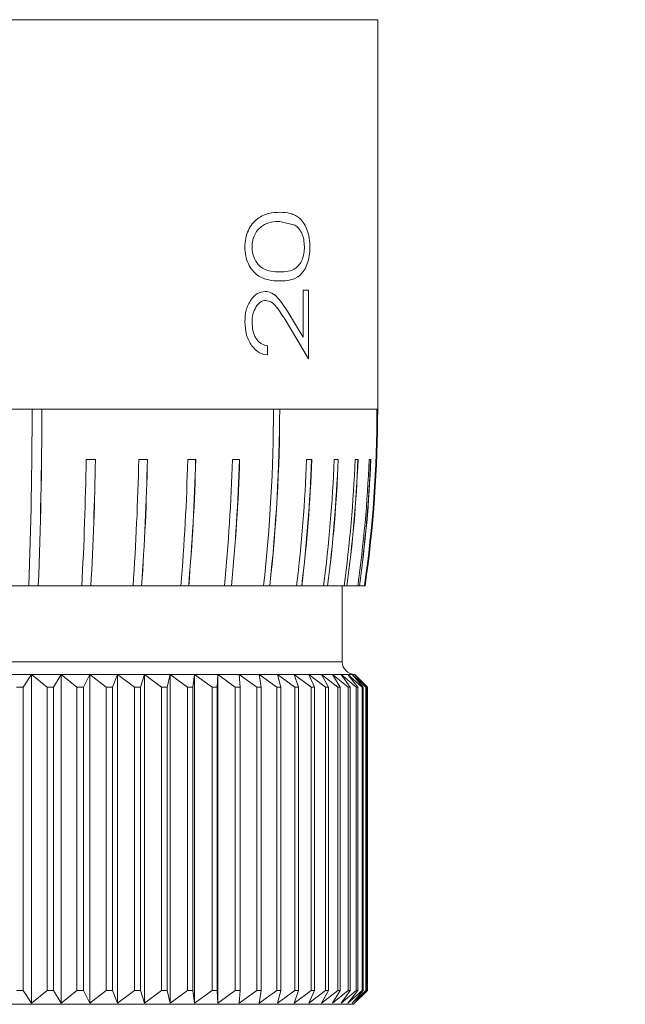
# Model space of a CAD drawing. Header units: millimetres. Extents: x 3 to 556, y 2 to 429.
# Tile 8 of 57: x 113 to 125, y 209 to 228. Entities that reach past the tile are written whole.
import ezdxf

# ---------------------------------------------------------------- set-up
doc = ezdxf.new("R2010")
doc.units = ezdxf.units.MM
doc.header["$LTSCALE"] = 2
doc.styles.add('SLDTEXTSTYLE0', font='TXT', dxfattribs={"width": 0.75})
doc.dimstyles.new('SLDDIMSTYLE1', dxfattribs={"dimtxt": 4.233333, "dimasz": 6.35, "dimexe": 0, "dimexo": 0.0625, "dimgap": 1.058333, "dimtad": 0, "dimtih": 1, "dimtoh": 1, "dimdec": 1, "dimrnd": 1e-09, "dimzin": 12, "dimdsep": 46, "dimtxsty": 'SLDTEXTSTYLE0', "dimsah": 1, "dimcen": 0.09, "dimadec": 0, "dimazin": 3, "dimlim": 1, "dimtp": 5.8, "dimtm": 2.7, "dimtfac": 1, "dimtdec": 1, "dimtofl": 0, "dimtmove": 0, "dimatfit": 3, "dimfxl": 1, "dimfrac": 2, "dimtolj": 1, "dimtzin": 12, "dimarcsym": 0})

# ---------------------------------------------------------------- blocks, each defined once
blk = doc.blocks.new('_D_1')
at = {"color": 7, "linetype": 'Continuous', "lineweight": 0}
for p, q in [((108.152, 243.019), (44.582, 243.019)), ((48.138, 243.019), (48.138, 185.341)), ((31.39, 173.194), (30.531, 173.194)), ((30.531, 173.194), (30.531, 161.905)), ((49.05, 173.194), (49.909, 173.194)), ((49.909, 173.194), (49.909, 161.905)), ((30.531, 161.905), (31.39, 161.905)), ((49.909, 161.905), (49.05, 161.905)), ((48.138, 103.368), (48.138, 161.047)), ((122.252, 103.368), (44.582, 103.368))]:
    blk.add_line(p, q, dxfattribs=at)
for points in [[(48.138, 243.019), (47.122, 236.669), (49.154, 236.669)], [(48.138, 103.368), (49.154, 109.718), (47.122, 109.718)]]:
    blk.add_solid(points, dxfattribs=at)
at = {"color": 7, "linetype": 'Continuous', "lineweight": 0, "char_height": 4.2333, "attachment_point": 1, "style": 'SLDTEXTSTYLE0'}
for s, insert in [('145.5mm', (27.892, 185.154)), ('NOM', (54.135, 182.474)), ('137.0mm', (27.892, 179.509)), ('5.73in', (32.463, 173.006)), ('5.39in', (32.463, 167.362))]:
    blk.add_mtext(s, dxfattribs=dict(at, insert=insert))

msp = doc.modelspace()

# ---------------------------------------------------------------- linework, layer by layer
at = {"color": 8, "linetype": 'Continuous', "lineweight": 0}
for p, q in [((119.8917958, 228.2208927), (101.4917972, 228.2208927)), ((119.886789, 220.5194213), (119.8917958, 220.5194213)), ((111.8153515, 215.519426), (119.1917988, 215.519426))]:
    msp.add_line(p, q, dxfattribs=at)
at = {"color": 7, "linetype": 'Continuous', "lineweight": 0}
for p, q in [((119.8917958, 220.5194213), (119.8917958, 228.2208927)), ((118.2519602, 224.1560422), (117.9542947, 224.2317624)), ((118.5241002, 222.872784), (118.4145543, 222.872784)), ((118.4145543, 221.9420947), (118.4145543, 222.872784)), ((118.5241002, 222.872784), (118.5241002, 221.513813)), ((118.1114647, 222.4424981), (118.4145543, 221.9420947)), ((118.5241002, 221.513813), (118.0587741, 222.2894557)), ((117.7119124, 221.7702247), (117.7119124, 221.5907328)), ((107.5632828, 220.5194213), (113.0529004, 220.5194213)), ((113.2456246, 220.5194213), (113.0529004, 220.5194213)), ((113.2456246, 220.5194213), (117.8281414, 220.5194213)), ((117.952663, 220.5194213), (117.8281414, 220.5194213)), ((117.952663, 220.5194213), (119.8780197, 220.5194213)), ((119.886789, 220.5194213), (119.8780197, 220.5194213)), ((114.3067661, 219.5194267), (114.1224909, 219.5194267)), ((115.335721, 219.5194267), (115.1625025, 219.5194267)), ((116.2914592, 219.5194267), (116.1320167, 219.5194267)), ((117.158893, 219.5194267), (117.0157525, 219.5194267)), ((118.5859921, 219.5194267), (118.4822875, 219.5194267)), ((119.1108781, 219.5194267), (119.0293538, 219.5194267)), ((119.5030096, 219.5194267), (119.4449621, 219.5194267)), ((119.7562101, 219.5194267), (119.7225484, 219.5194267)), ((112.0790946, 217.0194216), (112.988736, 217.0194216)), ((113.1762299, 217.0194216), (112.988736, 217.0194216)), ((113.1762299, 217.0194216), (114.0366527, 217.0194216)), ((114.216316, 217.0194216), (114.0366527, 217.0194216)), ((114.216316, 217.0194216), (115.0506395, 217.0194216)), ((115.2195292, 217.0194216), (115.0506395, 217.0194216)), ((115.2195292, 217.0194216), (115.9958946, 217.0194216)), ((116.1513436, 217.0194216), (115.9958946, 217.0194216)), ((116.1513436, 217.0194216), (116.857517, 217.0194216)), ((116.9970813, 217.0194216), (116.857517, 217.0194216)), ((116.9970813, 217.0194216), (117.6342177, 217.0194216)), ((117.7553567, 217.0194216), (117.6342177, 217.0194216)), ((117.7553567, 217.0194216), (118.287358, 217.0194216)), ((118.3884698, 217.0194216), (118.287358, 217.0194216)), ((118.3884698, 217.0194216), (118.8207376, 217.0194216)), ((118.9002204, 217.0194216), (118.8207376, 217.0194216)), ((118.9002204, 217.0194216), (119.2259448, 217.0194216)), ((119.1917988, 215.519426), (119.1917988, 217.0194216)), ((119.2825395, 217.0194216), (119.2259448, 217.0194216)), ((119.2825395, 217.0194216), (119.4965872, 217.0194216)), ((119.529407, 217.0194216), (119.4965872, 217.0194216)), ((119.529407, 217.0194216), (119.6283954, 217.0194216)), ((119.6369263, 217.0194216), (119.6283954, 217.0194216)), ((119.6369263, 217.0194216), (119.641799, 217.0194216)), ((112.450588, 215.2694218), (113.0442205, 215.2694218)), ((113.0442205, 215.2694218), (112.8729838, 215.019425)), ((113.0442205, 215.2694218), (113.6263865, 215.2694218)), ((113.0442205, 215.2694218), (113.0442205, 208.7694235)), ((113.3480626, 215.019425), (113.0442205, 215.2694218)), ((113.6263865, 215.2694218), (113.4767639, 215.019425)), ((113.6263865, 215.2694218), (114.1942548, 215.2694218)), ((113.6263865, 215.2694218), (113.6263865, 208.7694235)), ((113.9414343, 215.019425), (113.6263865, 215.2694218)), ((114.1942548, 215.2694218), (114.0669691, 215.019425)), ((114.1942548, 215.2694218), (114.7450614, 215.2694218)), ((114.1942548, 215.2694218), (114.1942548, 208.7694235)), ((114.5189735, 215.019425), (114.1942548, 215.2694218)), ((114.7450614, 215.2694218), (114.6407383, 215.019425)), ((114.7450614, 215.2694218), (115.2761164, 215.2694218)), ((114.7450614, 215.2694218), (114.7450614, 208.7694235)), ((115.0778639, 215.019425), (114.7450614, 215.2694218)), ((115.2761164, 215.2694218), (115.1952627, 215.019425)), ((115.2761164, 215.2694218), (115.784842, 215.2694218)), ((115.2761164, 215.2694218), (115.2761164, 208.7694235)), ((115.6153935, 215.019425), (115.2761164, 215.2694218)), ((115.784842, 215.2694218), (115.7278526, 215.019425)), ((115.784842, 215.2694218), (116.2687573, 215.2694218)), ((115.784842, 215.2694218), (115.784842, 208.7694235)), ((116.1289322, 215.019425), (115.784842, 215.2694218)), ((116.2687573, 215.2694218), (116.2359076, 215.019425)), ((116.2687573, 215.2694218), (116.7255002, 215.2694218)), ((116.2687573, 215.2694218), (116.2687573, 208.7694235)), ((116.6159767, 215.019425), (116.2687573, 215.2694218)), ((116.7255002, 215.2694218), (116.7169469, 215.019425)), ((116.7255002, 215.2694218), (117.1528431, 215.2694218)), ((116.7255002, 215.2694218), (116.7255002, 208.7694235)), ((117.074165, 215.019425), (116.7255002, 215.2694218)), ((117.1528431, 215.2694218), (117.5487074, 215.2694218)), ((117.1528431, 215.2694218), (117.1686384, 215.019425)), ((117.5012621, 215.019425), (117.1528431, 215.2694218)), ((117.5487074, 215.2694218), (117.9111707, 215.2694218)), ((117.5487074, 215.2694218), (117.5887692, 215.019425)), ((117.8951743, 215.019425), (117.5487074, 215.2694218)), ((117.9111707, 215.2694218), (118.2384598, 215.2694218)), ((117.9111707, 215.2694218), (117.9753053, 215.019425)), ((118.2540017, 215.019425), (117.9111707, 215.2694218)), ((118.2384598, 215.2694218), (118.5289877, 215.2694218)), ((118.2384598, 215.2694218), (118.3263543, 215.019425)), ((118.5759785, 215.019425), (118.2384598, 215.2694218)), ((118.5289877, 215.2694218), (118.781324, 215.2694218)), ((118.5289877, 215.2694218), (118.6402026, 215.019425)), ((118.8595476, 215.019425), (118.5289877, 215.2694218)), ((118.781324, 215.2694218), (118.9942541, 215.2694218)), ((118.781324, 215.2694218), (118.9153376, 215.019425)), ((119.1033306, 215.019425), (118.781324, 215.2694218)), ((118.9942541, 215.2694218), (119.1667351, 215.2694218)), ((118.9942541, 215.2694218), (119.1504034, 215.019425)), ((119.306128, 215.019425), (118.9942541, 215.2694218)), ((119.1667351, 215.2694218), (119.2979324, 215.2694218)), ((119.1667351, 215.2694218), (119.3442526, 215.019425)), ((119.4669562, 215.019425), (119.1667351, 215.2694218)), ((119.2979324, 215.2694218), (119.3871903, 215.2694218)), ((119.2979324, 215.2694218), (119.4959613, 215.019425)), ((119.585033, 215.019425), (119.2979324, 215.2694218)), ((119.3871903, 215.2694218), (119.4340917, 215.2694218)), ((119.3871903, 215.2694218), (119.6047696, 215.019425)), ((119.6597847, 215.019425), (119.3871903, 215.2694218)), ((119.4340917, 215.2694218), (119.4417956, 215.2694218)), ((119.4340917, 215.2694218), (119.6701559, 215.019425)), ((119.6908462, 215.019425), (119.4340917, 215.2694218)), ((119.6917999, 215.019425), (119.4417956, 215.2694218)), ((112.8729838, 215.019425), (112.7417493, 215.019425)), ((112.8729838, 215.019425), (112.8729838, 209.0194278)), ((113.4767639, 215.019425), (113.3480626, 215.019425)), ((113.3480626, 209.0194278), (113.3480626, 215.019425)), ((113.4767639, 215.019425), (113.4767639, 209.0194278)), ((113.9414343, 209.0194278), (113.9414343, 215.019425)), ((114.0669691, 215.019425), (113.9414343, 215.019425)), ((114.0669691, 215.019425), (114.0669691, 209.0194278)), ((114.5189735, 209.0194278), (114.5189735, 215.019425)), ((114.6407383, 215.019425), (114.5189735, 215.019425)), ((114.6407383, 215.019425), (114.6407383, 209.0194278)), ((115.1952627, 215.019425), (115.0778639, 215.019425)), ((115.0778639, 209.0194278), (115.0778639, 215.019425)), ((115.1952627, 215.019425), (115.1952627, 209.0194278)), ((115.7278526, 215.019425), (115.6153935, 215.019425)), ((115.6153935, 209.0194278), (115.6153935, 215.019425)), ((115.7278526, 215.019425), (115.7278526, 209.0194278)), ((116.1289322, 209.0194278), (116.1289322, 215.019425)), ((116.2359076, 215.019425), (116.1289322, 215.019425)), ((116.2359076, 215.019425), (116.2359076, 209.0194278)), ((116.6159767, 209.0194278), (116.6159767, 215.019425)), ((116.7169469, 215.019425), (116.6159767, 215.019425)), ((116.7169469, 215.019425), (116.7169469, 209.0194278)), ((117.074165, 209.0194278), (117.074165, 215.019425)), ((117.1686384, 215.019425), (117.074165, 215.019425)), ((117.1686384, 215.019425), (117.1686384, 209.0194278)), ((117.5012621, 209.0194278), (117.5012621, 215.019425)), ((117.5887692, 215.019425), (117.5012621, 215.019425)), ((117.5887692, 215.019425), (117.5887692, 209.0194278)), ((117.8951743, 209.0194278), (117.8951743, 215.019425)), ((117.9753053, 215.019425), (117.8951743, 215.019425)), ((117.9753053, 215.019425), (117.9753053, 209.0194278)), ((118.2540017, 209.0194278), (118.2540017, 215.019425)), ((118.3263543, 215.019425), (118.2540017, 215.019425)), ((118.3263543, 215.019425), (118.3263543, 209.0194278)), ((118.6402026, 215.019425), (118.5759785, 215.019425)), ((118.5759785, 209.0194278), (118.5759785, 215.019425)), ((118.6402026, 215.019425), (118.6402026, 209.0194278)), ((118.8595476, 209.0194278), (118.8595476, 215.019425)), ((118.9153376, 215.019425), (118.8595476, 215.019425)), ((118.9153376, 215.019425), (118.9153376, 209.0194278)), ((119.1033306, 209.0194278), (119.1033306, 215.019425)), ((119.1504034, 215.019425), (119.1033306, 215.019425)), ((119.1504034, 215.019425), (119.1504034, 209.0194278)), ((119.3442526, 215.019425), (119.306128, 215.019425)), ((119.306128, 209.0194278), (119.306128, 215.019425)), ((119.3442526, 215.019425), (119.3442526, 209.0194278)), ((119.4669562, 209.0194278), (119.4669562, 215.019425)), ((119.4959613, 215.019425), (119.4669562, 215.019425)), ((119.4959613, 215.019425), (119.4959613, 209.0194278)), ((119.585033, 209.0194278), (119.585033, 215.019425)), ((119.6047696, 215.019425), (119.585033, 215.019425)), ((119.6047696, 215.019425), (119.6047696, 209.0194278)), ((119.6701559, 215.019425), (119.6597847, 215.019425)), ((119.6597847, 209.0194278), (119.6597847, 215.019425)), ((119.6701559, 215.019425), (119.6701559, 209.0194278)), ((119.6908462, 209.0194278), (119.6908462, 215.019425)), ((119.6917999, 215.019425), (119.6908462, 215.019425)), ((119.6917999, 215.019425), (119.6917999, 209.0194278)), ((112.7417493, 209.0194278), (112.8729838, 209.0194278)), ((112.8729838, 209.0194278), (113.0442205, 208.7694235)), ((113.0442205, 208.7694235), (113.3480626, 209.0194278)), ((113.3480626, 209.0194278), (113.4767639, 209.0194278)), ((113.4767639, 209.0194278), (113.6263865, 208.7694235)), ((113.6263865, 208.7694235), (113.9414343, 209.0194278)), ((113.9414343, 209.0194278), (114.0669691, 209.0194278)), ((114.0669691, 209.0194278), (114.1942548, 208.7694235)), ((114.1942548, 208.7694235), (114.5189735, 209.0194278)), ((114.5189735, 209.0194278), (114.6407383, 209.0194278)), ((114.6407383, 209.0194278), (114.7450614, 208.7694235)), ((114.7450614, 208.7694235), (115.0778639, 209.0194278)), ((115.0778639, 209.0194278), (115.1952627, 209.0194278)), ((115.1952627, 209.0194278), (115.2761164, 208.7694235)), ((115.2761164, 208.7694235), (115.6153935, 209.0194278)), ((115.6153935, 209.0194278), (115.7278526, 209.0194278)), ((115.7278526, 209.0194278), (115.784842, 208.7694235)), ((115.784842, 208.7694235), (116.1289322, 209.0194278)), ((116.1289322, 209.0194278), (116.2359076, 209.0194278)), ((116.2359076, 209.0194278), (116.2687573, 208.7694235)), ((116.2687573, 208.7694235), (116.6159767, 209.0194278)), ((116.6159767, 209.0194278), (116.7169469, 209.0194278)), ((116.7169469, 209.0194278), (116.7255002, 208.7694235)), ((116.7255002, 208.7694235), (117.074165, 209.0194278)), ((117.074165, 209.0194278), (117.1686384, 209.0194278)), ((117.1686384, 209.0194278), (117.1528431, 208.7694235)), ((117.1528431, 208.7694235), (117.5012621, 209.0194278)), ((117.5012621, 209.0194278), (117.5887692, 209.0194278)), ((117.5887692, 209.0194278), (117.5487074, 208.7694235)), ((117.5487074, 208.7694235), (117.8951743, 209.0194278)), ((117.8951743, 209.0194278), (117.9753053, 209.0194278)), ((117.9753053, 209.0194278), (117.9111707, 208.7694235)), ((117.9111707, 208.7694235), (118.2540017, 209.0194278)), ((118.3263543, 209.0194278), (118.2384598, 208.7694235)), ((118.2384598, 208.7694235), (118.5759785, 209.0194278)), ((118.2540017, 209.0194278), (118.3263543, 209.0194278)), ((118.6402026, 209.0194278), (118.5289877, 208.7694235)), ((118.5289877, 208.7694235), (118.8595476, 209.0194278)), ((118.5759785, 209.0194278), (118.6402026, 209.0194278)), ((118.9153376, 209.0194278), (118.781324, 208.7694235)), ((118.781324, 208.7694235), (119.1033306, 209.0194278)), ((118.8595476, 209.0194278), (118.9153376, 209.0194278)), ((119.1504034, 209.0194278), (118.9942541, 208.7694235)), ((118.9942541, 208.7694235), (119.306128, 209.0194278)), ((119.1033306, 209.0194278), (119.1504034, 209.0194278)), ((119.3442526, 209.0194278), (119.1667351, 208.7694235)), ((119.1667351, 208.7694235), (119.4669562, 209.0194278)), ((119.4959613, 209.0194278), (119.2979324, 208.7694235)), ((119.2979324, 208.7694235), (119.585033, 209.0194278)), ((119.306128, 209.0194278), (119.3442526, 209.0194278)), ((119.6047696, 209.0194278), (119.3871903, 208.7694235)), ((119.3871903, 208.7694235), (119.6597847, 209.0194278)), ((119.4162774, 208.7439053), (119.6917999, 209.0194278)), ((119.6701559, 209.0194278), (119.4340917, 208.7694235)), ((119.4340917, 208.7694235), (119.6908462, 209.0194278)), ((119.4669562, 209.0194278), (119.4959613, 209.0194278)), ((119.585033, 209.0194278), (119.6047696, 209.0194278)), ((119.6597847, 209.0194278), (119.6701559, 209.0194278)), ((119.6908462, 209.0194278), (119.6917999, 209.0194278)), ((101.9673156, 208.7439053), (119.4162774, 208.7439053))]:
    msp.add_line(p, q, dxfattribs=at)
for centre, radius, start, end in [((17.9168881, 220.5129321), 95.1360125, 357.895555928, 0.003908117), ((25.2823312, 220.5127871), 87.9632937, 357.723962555, 0.004321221), ((18.7790951, 220.6377053), 94.4664545, 357.804902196, 359.928258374), ((86.1937574, 220.5168085), 31.6343841, 353.65260355, 0.00473226), ((84.5667065, 220.6418832), 33.3857564, 353.7709609, 359.7898335), ((86.859795, 220.5166654), 31.0928681, 353.54185565, 0.00507838), ((95.2176299, 220.5193288), 24.6603898, 351.84079063, 0.00021477), ((93.4357776, 220.6447126), 26.4507642, 352.12235442, 359.72860177), ((95.2495342, 220.5193401), 24.6372548, 351.83305022, 0.00018879), ((95.2667972, 220.5194244), 24.625, 351.82876644, 0), ((49.0052643, 220.5037626), 65.1246659, 356.933060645, 359.133961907), ((52.4941954, 220.5041634), 61.8204141, 356.768593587, 359.087297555), ((47.9090664, 220.6292903), 66.4054403, 356.883805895, 359.042345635), ((65.1156278, 220.5062747), 50.0566034, 356.00564416, 358.87036102), ((67.1514659, 220.5061657), 48.1943575, 355.85116556, 358.826835), ((63.5740052, 220.6317097), 51.7716986, 355.99902706, 358.76894075), ((74.954838, 220.5077635), 41.1890381, 355.14174211, 358.62504766), ((76.2712801, 220.508474), 40.0323987, 355.00000153, 358.58429659), ((73.3116613, 220.6334898), 42.9918581, 355.17779584, 358.51510818), ((81.5330923, 220.5102575), 35.4964916, 354.35623179, 358.40046727), ((82.4490287, 220.510768), 34.7240182, 354.22941203, 358.36403173), ((79.8833771, 220.6359492), 37.2894933, 354.43441099, 358.28419251), ((89.5926132, 220.5144005), 28.9068029, 353.05566075, 358.02748643), ((90.0663468, 220.5149234), 28.5370143, 352.9641646, 358.00086523), ((87.9633668, 220.6400115), 30.6397709, 353.21371079, 357.90406061), ((92.0025417, 220.5160084), 27.0451798, 352.57161449, 357.88824268), ((92.3350789, 220.5167557), 26.7943667, 352.50007017, 357.86686697), ((90.3613559, 220.6419435), 28.7678545, 352.7659644, 357.76376064), ((93.6710114, 220.517802), 25.7932799, 352.20486392, 357.78170964), ((93.8970367, 220.517839), 25.6254302, 352.15340062, 357.76708929), ((92.0124685, 220.64291), 27.5097517, 352.431206, 357.65942047), ((94.7189946, 220.5191412), 25.0235316, 351.96042032, 357.71036835), ((94.8486392, 220.5187776), 24.927611, 351.9301225, 357.70238954), ((93.0115775, 220.644313), 26.7644375, 352.21611795, 357.59119817), ((119.4417972, 215.5194244), 0.25, 180, 270)]:
    msp.add_arc(centre, radius, start, end, dxfattribs=at)
for points, knots in [([(117.2629776, 223.7209432), (117.2662416, 223.7798164), (117.2727691, 223.8975572), (117.3275713, 224.0574106), (117.4093435, 224.1897244), (117.5443777, 224.3176889), (117.7352164, 224.4018193), (117.881513, 224.4081008), (117.9547864, 224.4112469)], [0, 0, 0, 0, 0.1249097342, 0.2498074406, 0.3711404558, 0.4998863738, 0.7495155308, 1, 1, 1, 1]), ([(117.9547864, 224.4112469), (118.0259412, 224.4081737), (118.167999, 224.4020382), (118.3314637, 224.3179586), (118.4397398, 224.1891319), (118.502397, 224.0562992), (118.5435748, 223.897419), (118.5484482, 223.7797695), (118.550885, 223.7209432)], [0, 0, 0, 0, 0.2505029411, 0.50011935, 0.6301099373, 0.7501450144, 0.8750693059, 1, 1, 1, 1]), ([(117.9542947, 224.2317624), (117.8974689, 224.2292351), (117.7839428, 224.2241859), (117.6376292, 224.1677666), (117.5295074, 224.0815645), (117.4625398, 223.9847741), (117.4145273, 223.8639948), (117.4080835, 223.7723065), (117.4048963, 223.7269558)], [0, 0, 0, 0, 0.2504557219, 0.5003585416, 0.6269788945, 0.7500819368, 0.8763862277, 1, 1, 1, 1]), ([(118.4423002, 223.7269558), (118.4393864, 223.7760732), (118.4335474, 223.8744976), (118.3908833, 224.0025306), (118.3291806, 224.1003464), (118.2779078, 224.1373273), (118.2519602, 224.1560422)], [0, 0, 0, 0, 0.25043817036, 0.50184317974, 0.74789873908, 1, 1, 1, 1]), ([(117.9547864, 223.0522759), (117.8821121, 223.0549027), (117.7370294, 223.0601465), (117.5454712, 223.1325512), (117.4099107, 223.2570494), (117.3283663, 223.3878836), (117.2729697, 223.5455527), (117.2663082, 223.6624823), (117.2629776, 223.7209432)], [0, 0, 0, 0, 0.2505363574, 0.5001562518, 0.6296449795, 0.750226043, 0.8751214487, 1, 1, 1, 1]), ([(117.4048963, 223.7269558), (117.4080197, 223.68113), (117.4142699, 223.5894284), (117.4614054, 223.4699333), (117.5269685, 223.371878), (117.6347261, 223.2827898), (117.7841796, 223.237228), (117.897528, 223.2335849), (117.9542947, 223.2317604)], [0, 0, 0, 0, 0.1247982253, 0.2497327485, 0.3684452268, 0.4997129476, 0.7494481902, 1, 1, 1, 1]), ([(117.9542947, 223.2317604), (118.009825, 223.2334382), (118.1207038, 223.2367882), (118.2518907, 223.2822057), (118.3425861, 223.3705734), (118.3970688, 223.4679245), (118.4270354, 223.5696805), (118.4404033, 223.6582355), (118.4416677, 223.7040419), (118.4423002, 223.7269558)], [0, 0, 0, 0, 0.2504746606, 0.5001292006, 0.6251361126, 0.7499796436, 0.8748213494, 0.9373814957, 1, 1, 1, 1]), ([(118.550885, 223.7209432), (118.5484636, 223.6627363), (118.5435977, 223.5457641), (118.5021544, 223.3869588), (118.4384555, 223.2581067), (118.330908, 223.1348675), (118.1679639, 223.060833), (118.026687, 223.0551621), (117.9547864, 223.0522759)], [0, 0, 0, 0, 0.1245502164, 0.2502954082, 0.3723962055, 0.4983963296, 0.7447169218, 1, 1, 1, 1]), ([(117.2629776, 222.242979), (117.2673515, 222.3223473), (117.2739193, 222.4415277), (117.3257513, 222.5827661), (117.3949566, 222.7038386), (117.5089064, 222.8225115), (117.6130324, 222.8389359), (117.6650855, 222.8471465)], [0, 0, 0, 0, 0.2499164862, 0.375277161, 0.5006186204, 0.7503569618, 1, 1, 1, 1]), ([(117.6650855, 222.8471465), (117.7108695, 222.8408345), (117.8024772, 222.828205), (117.9574124, 222.6821279), (118.049811, 222.5384008), (118.1114647, 222.4424981)], [0, 0, 0, 0, 0.2495052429, 0.4992275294, 1, 1, 1, 1]), ([(117.6755312, 222.6676546), (117.6575635, 222.6660548), (117.6216357, 222.6628557), (117.5519429, 222.6277689), (117.4778502, 222.5419369), (117.4149299, 222.3995199), (117.4082421, 222.2890369), (117.4048963, 222.2337626)], [0, 0, 0, 0, 0.1254015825, 0.2507512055, 0.5004019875, 0.7500527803, 1, 1, 1, 1]), ([(118.0587741, 222.2894557), (118.0049866, 222.3739015), (117.9243783, 222.5004556), (117.7954218, 222.646148), (117.7154487, 222.660494), (117.6755312, 222.6676546)], [0, 0, 0, 0, 0.501110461, 0.7509859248, 1, 1, 1, 1]), ([(117.7119124, 221.5907328), (117.6553295, 221.6000204), (117.5422818, 221.6185763), (117.4146445, 221.742383), (117.3372191, 221.8733793), (117.2774044, 222.0258953), (117.2687591, 222.155983), (117.2629776, 222.242979)], [0, 0, 0, 0, 0.250045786, 0.4995700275, 0.6267425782, 0.7503843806, 1, 1, 1, 1]), ([(117.4048963, 222.2337626), (117.4085512, 222.1727981), (117.414015, 222.0816614), (117.4529263, 221.9732844), (117.4920025, 221.9032538), (117.5403443, 221.8461961), (117.6131471, 221.791438), (117.6725865, 221.7786713), (117.7119124, 221.7702247)], [0, 0, 0, 0, 0.2493567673, 0.3727674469, 0.4996552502, 0.6222275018, 0.7500602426, 1, 1, 1, 1])]:
    msp.add_open_spline(points, degree=3, knots=knots, dxfattribs=at)

# ---------------------------------------------------------------- dimensions: what is measured, and where the dimension line sits
dim = msp.add_linear_dim(base=(48.1379755, 103.368295), p1=(110.6917972, 243.0194244), p2=(124.7917972, 103.368295), angle=90, text='<> NOM', dimstyle='SLDDIMSTYLE1', dxfattribs=at)
dim.commit()
dim.dimension.update_dxf_attribs({"geometry": '_D_1', "text_midpoint": (48.1379755, 173.1938597), "dimtype": 160})

doc.saveas('drawing.dxf')
